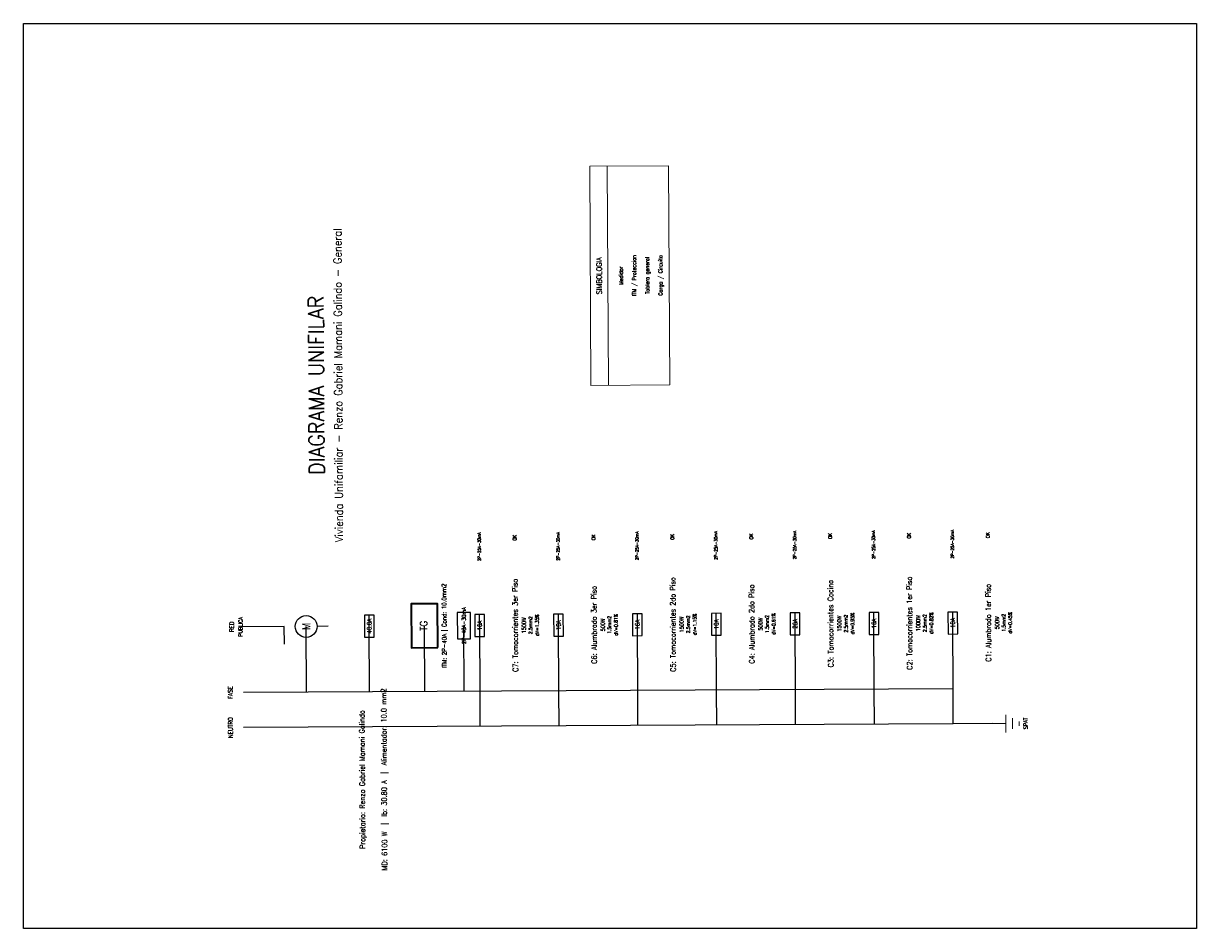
# Model space of a CAD drawing. Header units: metres. Extents: x -1 to 25.8, y 9.9 to 30.5.
import ezdxf
from ezdxf.enums import TextEntityAlignment as Align

# ---------------------------------------------------------------- set-up
doc = ezdxf.new("R2010")
doc.units = ezdxf.units.M
doc.layers.get('0').update_dxf_attribs({"linetype": 'CONTINUOUS'})
for name, color, linetype, lineweight in [('UNIFILAR_CARGA', 5, 'CONTINUOUS', 25), ('UNIFILAR_LINEAS', 7, 'CONTINUOUS', 25), ('UNIFILAR_MARCO', 8, 'CONTINUOUS', 18), ('UNIFILAR_MEDIDOR', 6, 'CONTINUOUS', 25), ('UNIFILAR_PROTECCION', 3, 'CONTINUOUS', 25), ('UNIFILAR_TABLERO', 1, 'CONTINUOUS', 35), ('UNIFILAR_TEXTOS', 7, 'CONTINUOUS', 13), ('UNIFILAR_TIERRA', 4, 'CONTINUOUS', 13)]:
    doc.layers.add(name, color=color, linetype=linetype, lineweight=lineweight)
doc.styles.get("Standard").update_dxf_attribs({"font": 'STANDARD'})

msp = doc.modelspace()

# ---------------------------------------------------------------- linework, layer by layer
msp.add_lwpolyline([(-0.954, 30.519), (25.824, 30.519), (25.824, 9.867), (-0.954, 9.867)], close=True)
at = {"layer": 'UNIFILAR_LINEAS'}
for p, q in [((5, 16.757), (4, 16.752)), ((5.002, 16.357), (5, 16.757)), ((5.508, 15.26), (5.5, 16.76)), ((6, 16.763), (5.75, 16.761)), ((6.948, 15.268), (6.94, 16.768)), ((8.208, 15.274), (8.2, 16.774)), ((9.108, 15.279), (9.1, 16.779)), ((9.468, 15.281), (9.46, 16.781)), ((11.268, 15.29), (11.26, 16.79)), ((13.068, 15.3), (13.06, 16.8)), ((14.868, 15.309), (14.86, 16.809)), ((16.668, 15.319), (16.66, 16.819)), ((18.468, 15.328), (18.46, 16.828)), ((20.268, 15.338), (20.26, 16.838)), ((20.268, 15.338), (4.068, 15.252)), ((9.472, 14.481), (9.468, 15.281)), ((11.272, 14.49), (11.268, 15.29)), ((13.072, 14.5), (13.068, 15.3)), ((14.872, 14.509), (14.868, 15.309)), ((16.672, 14.519), (16.668, 15.319)), ((18.472, 14.528), (18.468, 15.328)), ((20.272, 14.538), (20.268, 15.338)), ((20.272, 14.538), (4.072, 14.452)), ((21.172, 14.542), (20.272, 14.538))]:
    msp.add_line(p, q, dxfattribs=at)
at = {"layer": 'UNIFILAR_MARCO'}
msp.add_line((12.399, 22.263), (12.373, 27.263), dxfattribs=at)
msp.add_lwpolyline([(13.799, 22.27), (13.773, 27.27), (11.973, 27.261), (11.999, 22.261), (13.799, 22.27)], dxfattribs=at)
at = {"layer": 'UNIFILAR_MEDIDOR'}
msp.add_circle((5.5, 16.76), 0.25, dxfattribs=at)
at = {"layer": 'UNIFILAR_PROTECCION'}
for p, q in [((6.941, 16.518), (6.939, 17.018)), ((9.461, 16.531), (9.459, 17.031)), ((11.261, 16.54), (11.259, 17.04)), ((13.061, 16.55), (13.059, 17.05)), ((14.861, 16.559), (14.859, 17.059)), ((16.661, 16.569), (16.659, 17.069)), ((18.461, 16.578), (18.459, 17.078)), ((20.261, 16.588), (20.258, 17.088))]:
    msp.add_line(p, q, dxfattribs=at)
for points in [[(7.051, 16.518), (7.049, 17.018), (6.829, 17.017), (6.831, 16.517), (7.051, 16.518)], [(9.252, 16.48), (9.248, 17.08), (8.948, 17.078), (8.952, 16.478), (9.252, 16.48)], [(9.571, 16.531), (9.569, 17.031), (9.349, 17.03), (9.351, 16.53), (9.571, 16.531)], [(11.371, 16.541), (11.369, 17.041), (11.149, 17.04), (11.151, 16.54), (11.371, 16.541)], [(13.171, 16.55), (13.169, 17.05), (12.949, 17.049), (12.951, 16.549), (13.171, 16.55)], [(14.971, 16.56), (14.969, 17.06), (14.749, 17.059), (14.751, 16.559), (14.971, 16.56)], [(16.771, 16.569), (16.769, 17.069), (16.549, 17.068), (16.551, 16.568), (16.771, 16.569)], [(18.571, 16.579), (18.569, 17.079), (18.349, 17.078), (18.351, 16.578), (18.571, 16.579)], [(20.371, 16.588), (20.368, 17.088), (20.148, 17.087), (20.151, 16.587), (20.371, 16.588)]]:
    msp.add_lwpolyline(points, dxfattribs=at)
at = {"layer": 'UNIFILAR_TABLERO'}
msp.add_lwpolyline([(8.503, 16.276), (8.497, 17.276), (7.897, 17.273), (7.903, 16.273), (8.503, 16.276)], dxfattribs=at)
at = {"layer": 'UNIFILAR_TIERRA'}
for p, q in [((21.473, 14.344), (21.471, 14.744)), ((21.172, 14.542), (21.472, 14.544)), ((21.622, 14.425), (21.621, 14.665)), ((21.772, 14.495), (21.772, 14.595))]:
    msp.add_line(p, q, dxfattribs=at)

# ---------------------------------------------------------------- texts
at = {"layer": 'UNIFILAR_CARGA'}
for s, p in [('C7: Tomacorrientes 3er Piso', (10.27, 16.785)), ('C6: Alumbrado 3er Piso', (12.07, 16.795)), ('C5: Tomacorrientes 2do Piso', (13.87, 16.804)), ('C4: Alumbrado 2do Piso', (15.67, 16.813)), ('C3: Tomacorrientes Cocina', (17.47, 16.823)), ('C2: Tomacorrientes 1er Piso', (19.27, 16.832)), ('C1: Alumbrado 1er Piso', (21.07, 16.842))]:
    msp.add_text(s, height=0.12, rotation=90.301, dxfattribs=at).set_placement(p, align=Align.MIDDLE_CENTER)
at = {"layer": 'UNIFILAR_MEDIDOR'}
msp.add_text('M', height=0.18, rotation=90.301, dxfattribs=at).set_placement((5.5, 16.76), align=Align.MIDDLE_CENTER)
at = {"layer": 'UNIFILAR_PROTECCION'}
for s, height, p in [('2P-25A-30mA', 0.07, (9.45, 18.581)), ('OK', 0.08, (10.259, 18.785)), ('2P-25A-30mA', 0.07, (11.25, 18.59)), ('OK', 0.08, (12.059, 18.794)), ('2P-25A-30mA', 0.07, (13.05, 18.6)), ('OK', 0.08, (13.859, 18.804)), ('2P-25A-30mA', 0.07, (14.85, 18.609)), ('OK', 0.08, (15.659, 18.813)), ('2P-25A-30mA', 0.07, (16.65, 18.619)), ('OK', 0.08, (17.459, 18.823)), ('2P-25A-30mA', 0.07, (18.45, 18.628)), ('OK', 0.08, (19.259, 18.832)), ('2P-25A-30mA', 0.07, (20.25, 18.638)), ('OK', 0.08, (21.059, 18.842)), ('2P-40A-30mA', 0.09, (9.1, 16.779)), ('40.0A', 0.1, (6.94, 16.768)), ('16A', 0.1, (9.46, 16.781)), ('10A', 0.1, (11.26, 16.79)), ('16A', 0.1, (13.06, 16.8)), ('10A', 0.1, (14.86, 16.809)), ('20A', 0.1, (16.66, 16.819)), ('16A', 0.1, (18.46, 16.828)), ('10A', 0.1, (20.26, 16.838))]:
    msp.add_text(s, height=height, rotation=90.301, dxfattribs=at).set_placement(p, align=Align.MIDDLE_CENTER)
at = {"layer": 'UNIFILAR_TABLERO'}
msp.add_text('TG', height=0.16, rotation=90.301, dxfattribs=at).set_placement((8.18, 16.774), align=Align.MIDDLE_CENTER)
at = {"layer": 'UNIFILAR_TEXTOS'}
for s, height, p in [('Vivienda Unifamiliar - Renzo Gabriel Mamani Galindo - General', 0.18, (6.231, 22.264)), ('SIMBOLOGIA', 0.12, (12.186, 24.762)), ('ITM / Proteccion', 0.09, (12.986, 24.766)), ('Tablero general', 0.09, (13.286, 24.768)), ('Carga / Circuito', 0.09, (13.586, 24.769)), ('Medidor', 0.09, (12.686, 24.764)), ('DIAGRAMA UNIFILAR', 0.35, (5.731, 22.261)), ('ITM: 2P-40A | Cond: 10.0mm2', 0.1, (8.65, 16.777)), ('RED', 0.1, (3.8, 16.751)), ('PUBLICA', 0.09, (4, 16.752)), ('1500W', 0.09, (10.47, 16.786)), ('2.5mm2', 0.08, (10.62, 16.787)), ('dV=1.35%', 0.08, (10.77, 16.788)), ('500W', 0.09, (12.27, 16.796)), ('1.5mm2', 0.08, (12.42, 16.796)), ('dV=0.81%', 0.08, (12.57, 16.797)), ('1500W', 0.09, (14.07, 16.805)), ('2.5mm2', 0.08, (14.22, 16.806)), ('dV=1.15%', 0.08, (14.37, 16.807)), ('500W', 0.09, (15.87, 16.814)), ('1.5mm2', 0.08, (16.02, 16.815)), ('dV=0.61%', 0.08, (16.17, 16.816)), ('1500W', 0.09, (17.67, 16.824)), ('2.5mm2', 0.08, (17.82, 16.825)), ('dV=0.95%', 0.08, (17.97, 16.826)), ('1000W', 0.09, (19.47, 16.833)), ('2.5mm2', 0.08, (19.62, 16.834)), ('dV=0.82%', 0.08, (19.77, 16.835)), ('500W', 0.09, (21.27, 16.843)), ('1.5mm2', 0.08, (21.42, 16.844)), ('dV=0.45%', 0.08, (21.57, 16.844)), ('FASE', 0.1, (3.768, 15.251)), ('MD: 6100 W  |  Ib: 30.80 A  |  Alimentador: 10.0 mm2', 0.12, (7.278, 13.269)), ('Propietario: Renzo Gabriel Mamani Galindo', 0.12, (6.778, 13.267)), ('NEUTRO', 0.1, (3.772, 14.451))]:
    msp.add_text(s, height=height, rotation=90.301, dxfattribs=at).set_placement(p, align=Align.MIDDLE_CENTER)
at = {"layer": 'UNIFILAR_TIERRA'}
msp.add_text('SPAT', height=0.09, rotation=90.301, dxfattribs=at).set_placement((21.922, 14.546), align=Align.MIDDLE_CENTER)

doc.saveas('drawing.dxf')
